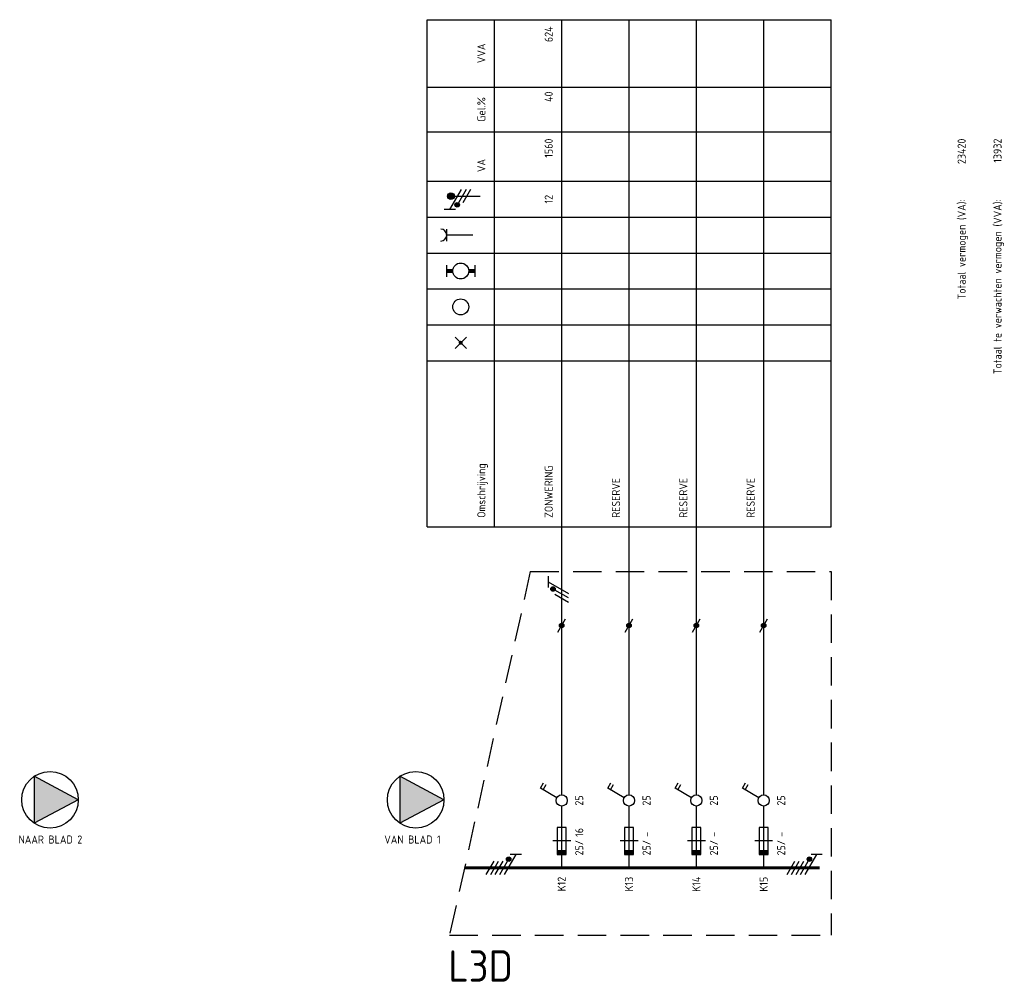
# Model space of a CAD drawing. Extents: x -1431 to 110, y 417 to 990.
# Tile 2 of 7: x -1068 to -848, y 691 to 905. Entities that reach past the tile are written whole.
import ezdxf
from ezdxf.enums import TextEntityAlignment as Align

# ---------------------------------------------------------------- set-up
doc = ezdxf.new("R2010")
doc.units = 0
doc.linetypes.add('HIDDEN', pattern=[9.525, 6.35, -3.175])
doc.layers.get('0').update_dxf_attribs({"linetype": 'CONTINUOUS'})
for name, color, linetype in [('EL$1----', 3, 'CONTINUOUS'), ('EL$1----_L0A', 3, 'CONTINUOUS'), ('EL$1----_L3A', 3, 'CONTINUOUS'), ('EL6112--', 3, 'CONTINUOUS'), ('EL6222--', 3, 'CONTINUOUS')]:
    doc.layers.add(name, color=color, linetype=linetype)
doc.styles.add('BURO-018', font='iso.shx', dxfattribs={"height": 1.8})

# ---------------------------------------------------------------- blocks, each defined once
blk = doc.blocks.new('0302A1_')
at = {"color": 0, "linetype": 'Continuous'}
blk.add_line((-0.87, -1.5), (0.87, 1.5), dxfattribs=at)
at = {"color": 0, "const_width": 0.5}
blk.add_lwpolyline([(-0.25, 0, 1), (0.25, 0, 1)], format="xyb", close=True, dxfattribs=at)
at = {"color": 0, "linetype": 'Continuous'}
blk.add_circle((0, 0), 0.5, dxfattribs=at)
blk = doc.blocks.new('m1s')
at = {"color": 0, "linetype": 'Continuous'}
blk.add_line((0, 54), (0, 66), dxfattribs=at)
blk = doc.blocks.new('B2')
at = {"color": 0, "linetype": 'Continuous'}
for p, q in [((0, 16.25), (0, 21)), ((-4.75, 17.74), (-4.05, 18.95)), ((-1.08, 15.62), (-4.75, 17.74)), ((-4.14, 17.39), (-3.44, 18.6)), ((0, 0), (0, 13.75)), ((-1, 9), (-1, 3)), ((1, 9), (-1, 9)), ((1, 3), (1, 9)), ((2, 6), (-2, 6)), ((-1, 3), (1, 3))]:
    blk.add_line(p, q, dxfattribs=at)
blk.add_circle((0, 15), 1.25, dxfattribs=at)
blk.add_solid([(-1, 3), (-1, 4), (1, 3), (1, 4)], dxfattribs=at)
at = {"color": 1, "linetype": 'Continuous', "style": 'BURO-018'}
blk.add_attdef('E_IGS', text='', height=1.8, rotation=90, dxfattribs=at).set_placement((3, 15), align=Align.TOP_CENTER)
blk.add_attdef('E_ISP', text='', height=1.8, rotation=90, dxfattribs=at).set_placement((3, 6.9), align=Align.TOP_LEFT)
at = {"color": 1, "style": 'BURO-018'}
blk.add_attdef('E_VRIJ1', (-3, 3), '', height=1.8, rotation=90, dxfattribs=at)
at = {"color": 1, "linetype": 'Continuous', "style": 'BURO-018'}
blk.add_attdef('E_ISPH', text='', height=1.8, rotation=90, dxfattribs=at).set_placement((3, 6.2), align=Align.TOP_RIGHT)
blk = doc.blocks.new('111104')
at = {"color": 0, "linetype": 'Continuous'}
for p, q in [((-3, 6.98), (-3, 4.48)), ((-3, 5.73), (1.5, 3.13)), ((1.5, 2.13), (-1.5, 3.87)), ((1.5, 1.13), (-1.5, 2.87)), ((1.5, 0.13), (-1.5, 1.87)), ((1.5, -0.87), (-1.5, 0.87))]:
    blk.add_line(p, q, dxfattribs=at)
at = {"color": 0, "linetype": 'Continuous', "const_width": 0.5}
blk.add_lwpolyline([(-1.68, 4.12, 1), (-2.18, 4.12, 1)], format="xyb", close=True, dxfattribs=at)
at = {"color": 0, "linetype": 'Continuous'}
blk.add_circle((-1.93, 4.12), 0.5, dxfattribs=at)
at = {"color": 0, "linetype": 'Continuous', "style": 'BURO-018', "flags": 1}
blk.add_attdef('E_MATCODE', text='', height=1.8, dxfattribs=at).set_placement((0, 0), align=Align.MIDDLE)
blk = doc.blocks.new('m1')
at = {"color": 0, "linetype": 'Continuous'}
blk.add_line((0, 21), (0, 33), dxfattribs=at)
blk = doc.blocks.new('b1s')
at = {"color": 0, "linetype": 'Continuous'}
blk.add_line((0, 33), (0, 54), dxfattribs=at)
blk = doc.blocks.new('111104A')
at = {"color": 0, "linetype": 'Continuous'}
for p, q in [((-3, 4.98), (-3, 2.48)), ((-3, 3.73), (1.5, 1.13)), ((1.5, 0.13), (-1.5, 1.87)), ((1.5, -0.87), (-1.5, 0.87))]:
    blk.add_line(p, q, dxfattribs=at)
at = {"color": 0, "linetype": 'Continuous', "const_width": 0.5}
blk.add_lwpolyline([(-1.68, 2.12, 1), (-2.18, 2.12, 1)], format="xyb", close=True, dxfattribs=at)
at = {"color": 0, "linetype": 'Continuous'}
blk.add_circle((-1.93, 2.12), 0.5, dxfattribs=at)
at = {"color": 0, "linetype": 'Continuous', "style": 'BURO-018', "flags": 1}
blk.add_attdef('E_MATCODE', text='', height=1.8, dxfattribs=at).set_placement((0, 0), align=Align.MIDDLE)
blk = doc.blocks.new('KOLNR6')
at = {"color": 0, "linetype": 'Continuous'}
for p, q in [((-3.5, -1.5), (-3.5, 1.5)), ((3, 0), (-3.5, 0))]:
    blk.add_line(p, q, dxfattribs=at)
blk.add_arc((-5, 0), 1.5, 270, 90, dxfattribs=at)
blk = doc.blocks.new('KOLNR5')
at = {"color": 0, "linetype": 'Continuous'}
for p, q in [((-3.5, -1.5), (-3.5, 1.5)), ((3.5, 1.5), (3.5, -1.5))]:
    blk.add_line(p, q, dxfattribs=at)
at = {"color": 0, "linetype": 'Continuous', "const_width": 1}
for points in [[(-2, 0), (-3.5, 0)], [(2, 0), (3.5, 0)]]:
    blk.add_lwpolyline(points, dxfattribs=at)
at = {"color": 0, "linetype": 'Continuous'}
blk.add_circle((0, 0), 2, dxfattribs=at)
blk = doc.blocks.new('KOLNR1')
at = {"color": 0, "linetype": 'Continuous'}
for p, q in [((1.41, -1.41), (-1.41, 1.41)), ((-1.41, -1.41), (1.41, 1.41))]:
    blk.add_line(p, q, dxfattribs=at)
at = {"color": 0, "linetype": 'Continuous', "const_width": 0.5}
blk.add_lwpolyline([(-0.25, 0, 1), (0.25, 0, 1)], format="xyb", close=True, dxfattribs=at)
blk = doc.blocks.new('KOLNR3')
at = {"color": 0, "linetype": 'Continuous'}
blk.add_circle((0, 0), 2, dxfattribs=at)

msp = doc.modelspace()

# ---------------------------------------------------------------- linework, layer by layer
at = {"layer": 'EL$1----_L0A', "color": 1}
for p, q in [((-976.99, 792.06), (-976.99, 905.06)), ((-976.99, 905.06), (-886.99, 905.06)), ((-961.99, 792.06), (-961.99, 905.06)), ((-886.99, 792.06), (-886.99, 905.06)), ((-976.99, 890.06), (-886.99, 890.06)), ((-976.99, 880.06), (-886.99, 880.06)), ((-976.99, 869.06), (-886.99, 869.06)), ((-976.99, 861.06), (-886.99, 861.06)), ((-976.99, 861.06), (-886.99, 861.06)), ((-976.99, 861.06), (-886.99, 861.06)), ((-976.99, 861.06), (-886.99, 861.06)), ((-976.99, 861.06), (-886.99, 861.06)), ((-976.99, 861.06), (-886.99, 861.06)), ((-976.99, 861.06), (-886.99, 861.06)), ((-976.99, 861.06), (-886.99, 861.06)), ((-976.99, 853.06), (-886.99, 853.06)), ((-976.99, 845.06), (-886.99, 845.06)), ((-976.99, 845.06), (-886.99, 845.06)), ((-976.99, 837.06), (-886.99, 837.06)), ((-976.99, 837.06), (-886.99, 837.06)), ((-976.99, 829.06), (-886.99, 829.06)), ((-976.99, 792.06), (-886.99, 792.06))]:
    msp.add_line(p, q, dxfattribs=at)
at = {"layer": 'EL$1----_L0A'}
for p, q in [((-946.99, 782.06), (-946.99, 905.06)), ((-931.99, 782.06), (-931.99, 905.06)), ((-916.99, 782.06), (-916.99, 905.06)), ((-901.99, 782.06), (-901.99, 905.06))]:
    msp.add_line(p, q, dxfattribs=at)
at = {"layer": 'EL$1----_L0A', "color": 1, "linetype": 'HIDDEN'}
for p, q in [((-953.99, 782.06), (-971.99, 701.06)), ((-953.99, 782.06), (-886.99, 782.06)), ((-886.99, 782.06), (-886.99, 701.06)), ((-971.99, 701.06), (-886.99, 701.06))]:
    msp.add_line(p, q, dxfattribs=at)
at = {"layer": 'EL$1----_L0A', "const_width": 0.7}
msp.add_lwpolyline([(-889.49, 716.06), (-968.66, 716.06)], dxfattribs=at)
at = {"layer": 'EL6112--', "color": 2}
for p, q in [((-1054.69, 731.22), (-1064.49, 736.46)), ((-1064.49, 736.46), (-1064.49, 725.99)), ((-973.22, 731.22), (-983.02, 736.46)), ((-983.02, 736.46), (-983.02, 725.99)), ((-1054.69, 731.22), (-1064.49, 725.99)), ((-973.22, 731.22), (-983.02, 725.99))]:
    msp.add_line(p, q, dxfattribs=at)
for centre in [(-1060.99, 731.22), (-979.52, 731.22)]:
    msp.add_circle(centre, 6.3, dxfattribs=at)
for points in [[(-1064.49, 736.46), (-1054.69, 731.22), (-1064.49, 725.99)], [(-983.02, 736.46), (-973.22, 731.22), (-983.02, 725.99)]]:
    msp.add_solid(points, dxfattribs=at)
at = {"layer": 'EL6222--', "linetype": 'Continuous'}
for p, q in [((-971.89, 862.73), (-969.29, 867.23)), ((-968.29, 867.23), (-970.02, 864.23)), ((-967.29, 867.23), (-969.02, 864.23)), ((-971.66, 865.73), (-965.16, 865.73)), ((-970.64, 862.73), (-973.14, 862.73))]:
    msp.add_line(p, q, dxfattribs=at)
at = {"layer": 'EL6222--', "const_width": 0.75}
msp.add_lwpolyline([(-971.66, 865.36, 1), (-971.66, 866.11, 1)], format="xyb", close=True, dxfattribs=at)
at = {"layer": 'EL6222--', "linetype": 'Continuous', "const_width": 0.5}
msp.add_lwpolyline([(-970.27, 863.55, 1), (-970.27, 864.05, 1)], format="xyb", close=True, dxfattribs=at)
at = {"layer": 'EL6222--', "linetype": 'Continuous'}
for centre, radius in [((-971.66, 865.73), 0.75), ((-970.27, 863.8), 0.5)]:
    msp.add_circle(centre, radius, dxfattribs=at)

# ---------------------------------------------------------------- block references
at = {"layer": 'EL$1----'}
for p in [(-946.99, 770.06), (-931.99, 770.06), (-916.99, 770.06), (-901.99, 770.06)]:
    msp.add_blockref('0302A1_', p, dxfattribs=at)
at = {"layer": 'EL$1----_L0A', "xscale": 0.8888888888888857, "yscale": 0.8888888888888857, "zscale": 0.8888888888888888}
for name, p in [('KOLNR6', (-969.49, 857.06)), ('KOLNR5', (-969.49, 849.06)), ('KOLNR3', (-969.49, 841.06)), ('KOLNR1', (-969.49, 833.06))]:
    msp.add_blockref(name, p, dxfattribs=at)
at = {"layer": 'EL$1----_L0A'}
for name, p in [('m1s', (-946.99, 716.06)), ('m1s', (-931.99, 716.06)), ('m1s', (-916.99, 716.06)), ('m1s', (-901.99, 716.06)), ('b1s', (-946.99, 716.06)), ('b1s', (-931.99, 716.06)), ('b1s', (-916.99, 716.06)), ('b1s', (-901.99, 716.06)), ('m1', (-946.99, 716.06)), ('m1', (-931.99, 716.06)), ('m1', (-916.99, 716.06)), ('m1', (-901.99, 716.06))]:
    msp.add_blockref(name, p, dxfattribs=at)
ref = msp.add_blockref('B2', (-946.99, 716.06), dxfattribs=at)
ref.add_attrib('E_ISPH', '25/', dxfattribs={"layer": '0', "color": 2, "linetype": 'Continuous', "height": 1.8, "rotation": 90, "style": 'BURO-018'}).set_placement((-943.99, 722.26), align=Align.TOP_RIGHT)
ref.add_attrib('E_ISP', '16', dxfattribs={"layer": '0', "color": 2, "linetype": 'Continuous', "height": 1.8, "rotation": 90, "style": 'BURO-018'}).set_placement((-943.99, 722.96), align=Align.TOP_LEFT)
ref.add_attrib('E_IGS', '25', dxfattribs={"layer": '0', "color": 2, "linetype": 'Continuous', "height": 1.8, "rotation": 90, "style": 'BURO-018'}).set_placement((-943.99, 731.06), align=Align.TOP_CENTER)
ref = msp.add_blockref('B2', (-931.99, 716.06), dxfattribs=at)
ref.add_attrib('E_ISPH', '25/', dxfattribs={"layer": '0', "color": 2, "linetype": 'Continuous', "height": 1.8, "rotation": 90, "style": 'BURO-018'}).set_placement((-928.99, 722.26), align=Align.TOP_RIGHT)
ref.add_attrib('E_ISP', '-', dxfattribs={"layer": '0', "color": 2, "linetype": 'Continuous', "height": 1.8, "rotation": 90, "style": 'BURO-018'}).set_placement((-928.99, 722.96), align=Align.TOP_LEFT)
ref.add_attrib('E_IGS', '25', dxfattribs={"layer": '0', "color": 2, "linetype": 'Continuous', "height": 1.8, "rotation": 90, "style": 'BURO-018'}).set_placement((-928.99, 731.06), align=Align.TOP_CENTER)
ref = msp.add_blockref('B2', (-916.99, 716.06), dxfattribs=at)
ref.add_attrib('E_ISPH', '25/', dxfattribs={"layer": '0', "color": 2, "linetype": 'Continuous', "height": 1.8, "rotation": 90, "style": 'BURO-018'}).set_placement((-913.99, 722.26), align=Align.TOP_RIGHT)
ref.add_attrib('E_ISP', '-', dxfattribs={"layer": '0', "color": 2, "linetype": 'Continuous', "height": 1.8, "rotation": 90, "style": 'BURO-018'}).set_placement((-913.99, 722.96), align=Align.TOP_LEFT)
ref.add_attrib('E_IGS', '25', dxfattribs={"layer": '0', "color": 2, "linetype": 'Continuous', "height": 1.8, "rotation": 90, "style": 'BURO-018'}).set_placement((-913.99, 731.06), align=Align.TOP_CENTER)
ref = msp.add_blockref('B2', (-901.99, 716.06), dxfattribs=at)
ref.add_attrib('E_ISPH', '25/', dxfattribs={"layer": '0', "color": 2, "linetype": 'Continuous', "height": 1.8, "rotation": 90, "style": 'BURO-018'}).set_placement((-898.99, 722.26), align=Align.TOP_RIGHT)
ref.add_attrib('E_ISP', '-', dxfattribs={"layer": '0', "color": 2, "linetype": 'Continuous', "height": 1.8, "rotation": 90, "style": 'BURO-018'}).set_placement((-898.99, 722.96), align=Align.TOP_LEFT)
ref.add_attrib('E_IGS', '25', dxfattribs={"layer": '0', "color": 2, "linetype": 'Continuous', "height": 1.8, "rotation": 90, "style": 'BURO-018'}).set_placement((-898.99, 731.06), align=Align.TOP_CENTER)
at = {"layer": 'EL6112--'}
msp.add_blockref('111104A', (-946.99, 776.06), dxfattribs=at)
at = {"layer": 'EL6112--', "rotation": 270}
for p in [(-962.92, 716.06), (-895.92, 716.06)]:
    msp.add_blockref('111104', p, dxfattribs=at)

# ---------------------------------------------------------------- texts
at = {"layer": 'EL$1----_L0A', "color": 2, "style": 'BURO-018'}
for s, p in [('624', (-948.99, 903.56)), ('40', (-948.99, 889.06)), ('1560', (-948.99, 878.56)), ('23420', (-856.99, 878.56)), ('13932', (-848.99, 878.56)), ('Totaal vermogen (VA):', (-856.99, 865.06)), ('Totaal te verwachten vermogen (VVA):', (-848.99, 865.06))]:
    msp.add_text(s, height=1.8, rotation=90, dxfattribs=at).set_placement(p, align=Align.RIGHT)
for s, p in [('VVA', (-963.99, 897.56)), ('Gel.%', (-963.99, 885.06)), ('VA', (-963.99, 872.56)), ('12', (-948.99, 865.06))]:
    msp.add_text(s, height=1.8, rotation=90, dxfattribs=at).set_placement(p, align=Align.CENTER)
for s, p in [('Omschrijving', (-963.99, 794.06)), ('ZONWERING', (-948.99, 794.06)), ('RESERVE', (-933.99, 794.06)), ('RESERVE', (-918.99, 794.06)), ('RESERVE', (-903.99, 794.06))]:
    msp.add_text(s, height=1.8, rotation=90, dxfattribs=at).set_placement(p)
for s, p in [('K12', (-946.99, 714.06)), ('K13', (-931.99, 714.06)), ('K14', (-916.99, 714.06)), ('K15', (-901.99, 714.06))]:
    msp.add_text(s, height=1.8, rotation=90, dxfattribs=at).set_placement(p, align=Align.MIDDLE_RIGHT)
at = {"layer": 'EL$1----_L3A', "color": 4, "style": 'BURO-018'}
msp.add_text('L3D', height=7, dxfattribs=at).set_placement((-957.87, 694.17), align=Align.MIDDLE_RIGHT)
at = {"layer": 'EL6112--', "color": 2, "style": 'BURO-018'}
for s, p in [('NAAR BLAD 2', (-1067.99, 721.46)), ('VAN BLAD 1', (-986.52, 721.46))]:
    msp.add_text(s, height=1.8, dxfattribs=at).set_placement(p)

doc.saveas('drawing.dxf')
